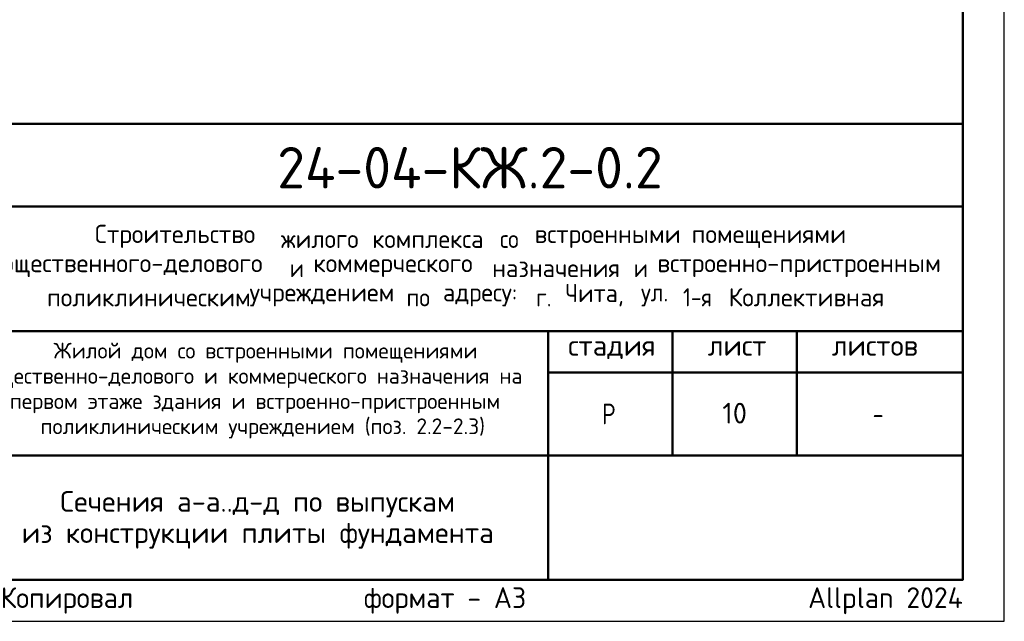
# Model space of a CAD drawing. Header units: millimetres. Extents: x 0 to 50400, y 0 to 35640.
# Tile 7 of 11: x 36157 to 50400, y 0 to 8705. Entities that reach past the tile are written whole.
import ezdxf

# ---------------------------------------------------------------- set-up
doc = ezdxf.new("R2010")
doc.units = ezdxf.units.MM
doc.layers.add('Standard', color=7, linetype='Continuous', lineweight=25)
doc.layers.add('Надписи', color=7, linetype='Continuous', lineweight=25)
doc.styles.add('ISOCPEUR', font='txt')

msp = doc.modelspace()

# ---------------------------------------------------------------- linework, layer by layer
at = {"layer": 'Standard', "color": 7, "linetype": 'Continuous', "lineweight": 50, "transparency": 33554687}
for p, q in [((27600, 7200), (49800, 7200)), ((35400, 6000), (49800, 6000)), ((35400, 4200), (49800, 4200)), ((43800, 2400), (43800, 4200)), ((45600, 2400), (45600, 4200)), ((47400, 2400), (47400, 4200)), ((43800, 3600), (49800, 3600)), ((35400, 2400), (49800, 2400)), ((43800, 600), (43800, 2400)), ((43800, 600), (43800, 2400))]:
    msp.add_line(p, q, dxfattribs=at)
at = {"layer": 'Standard', "color": 7, "linetype": 'Continuous', "lineweight": 25, "transparency": 33554687}
for p, q in [((49800, 600), (49800, 7200)), ((27600, 600), (49800, 600)), ((27600, 600), (49800, 600)), ((27600, 600), (49800, 600))]:
    msp.add_line(p, q, dxfattribs=at)
msp.add_lwpolyline([(0, 0), (50400, 0), (50400, 35640), (0, 35640), (0, 0)], close=True, dxfattribs=at)
at = {"layer": 'Standard', "color": 7, "linetype": 'Continuous', "lineweight": 50, "transparency": 33554687}
msp.add_lwpolyline([(2400, 35040), (49800, 35040), (49800, 600), (2400, 600), (2400, 35040)], close=True, dxfattribs=at)

# ---------------------------------------------------------------- texts
at = {"layer": 'Standard', "color": 7, "linetype": 'Continuous', "lineweight": 50, "transparency": 33554687, "insert": (39882, 6262), "char_height": 600, "width": 6049.91, "attachment_point": 7, "style": 'ISOCPEUR'}
msp.add_mtext('\\W0.98;24-04-КЖ.2-0.2', dxfattribs=at)
at = {"layer": 'Standard', "color": 7, "linetype": 'Continuous', "lineweight": 25, "transparency": 33554687, "attachment_point": 7, "style": 'ISOCPEUR'}
for s, insert, char_height, width in [('\\W0.98;Строительство ', (37245, 5402), 264, 2820.83), ('\\W0.96;жилого ', (39937, 5402), 264, 1446.12), ('\\W0.97;комплекса ', (41257, 5402), 264, 1975.29), ('\\W0.90;со ', (43105, 5402), 264, 620.97), ('\\W0.98;встроенными ', (43607, 5402), 264, 2398.16), ('\\W0.98;помещениями', (45877, 5402), 264, 2292.21), ('\\W0.99;общественного-делового ', (35733, 4980), 264, 4457.19), ('\\W0.87;и ', (40063, 4980), 264, 457.48), ('\\W0.98;коммерческого ', (40406, 4980), 264, 2714.91), ('\\W0.97;назначения ', (42993, 4980), 264, 2173.24), ('\\W0.87;и ', (45039, 4980), 264, 457.46), ('\\W0.99;встроенно-пристроенным', (45382, 4980), 264, 4298.92), ('\\W0.98;поликлиническим ', (36552, 4557), 264, 3058.06), ('\\W0.98;учреждением ', (39482, 4557), 264, 2397.9), ('\\W0.91;по ', (41752, 4557), 264, 647.69), ('\\W0.96;адресу: ', (42280, 4557), 264, 1472.67), ('\\W0.89;г. ', (43627, 4557), 264, 539.49), ('\\W0.95;Чита, ', (44049, 4557), 264, 1221.07), ('\\W0.92;ул. ', (45145, 4557), 264, 728.23), ('\\W0.86;1-я ', (45752, 4557), 264, 773.52), ('\\W0.98;Коллективная', (46412, 4557), 264, 2450.61), ('\\W0.99;стадия    лист     листов', (44091, 3795), 300, 5247.11), ('\\W0.80;Р', (44580, 2850), 300, 359.84), ('\\W0.78;-', (48495, 2850), 300, 326.39)]:
    msp.add_mtext(s, dxfattribs=dict(at, insert=insert, char_height=char_height, width=width))
at = {"layer": 'Standard', "color": 7, "linetype": 'Continuous', "lineweight": 18, "transparency": 33554687, "char_height": 228, "attachment_point": 7, "style": 'ISOCPEUR'}
for s, insert, width in [('\\W0.99;Жилой дом со встроенными помещениями', (36647, 3741), 6015.25), ('\\W0.99;общественно-делового и коммерческого назначения на', (35570, 3376), 8168.16), ('\\W0.99;первом этаже здания и встроенно-пристроенным', (36015, 3011), 7279.77), ('\\W0.99;поликлиническим учреждением (поз. 2.2-2.3)', (36459, 2646), 6390.3)]:
    msp.add_mtext(s, dxfattribs=dict(at, insert=insert, width=width))
at = {"layer": 'Standard', "color": 7, "linetype": 'Continuous', "lineweight": 25, "transparency": 33554687, "insert": (39600, 1885), "char_height": 300, "width": 6875.25, "attachment_point": 2, "line_spacing_factor": 0.903614}
msp.add_mtext('\\A1;{\\fISOCPEUR|i0|b0;\\H300.000000;\\W1.000000;\\C7;Сечения а-а..д-д по выпускам}\\P{\\fISOCPEUR|i0|b0;\\H300.000000;\\W1.000000;\\C7;из конструкции плиты фундамента}\\P', dxfattribs=at)
at = {"layer": 'Standard', "color": 8, "linetype": 'Continuous', "lineweight": 13, "transparency": 33554687, "insert": (49800, 297), "char_height": 300, "width": 14099.36, "attachment_point": 6, "style": 'ISOCPEUR'}
msp.add_mtext('\\A1;{\\fISOCPEUR|i0|b0;\\H300.000000;\\W1.000000;\\C8;Копировал                  формат - А3                      Allplan 2024}\\P', dxfattribs=at)
at = {"layer": 'Надписи', "color": 7, "linetype": 'Continuous', "lineweight": 13, "transparency": 33554687, "insert": (46500, 3012), "char_height": 300, "width": 472.5, "attachment_point": 5, "style": 'ISOCPEUR'}
msp.add_mtext('\\A1;{\\fISOCPEUR|i0|b0;\\H300.000000;\\W1.000000;\\C7;10}\\P', dxfattribs=at)

doc.saveas('drawing.dxf')
